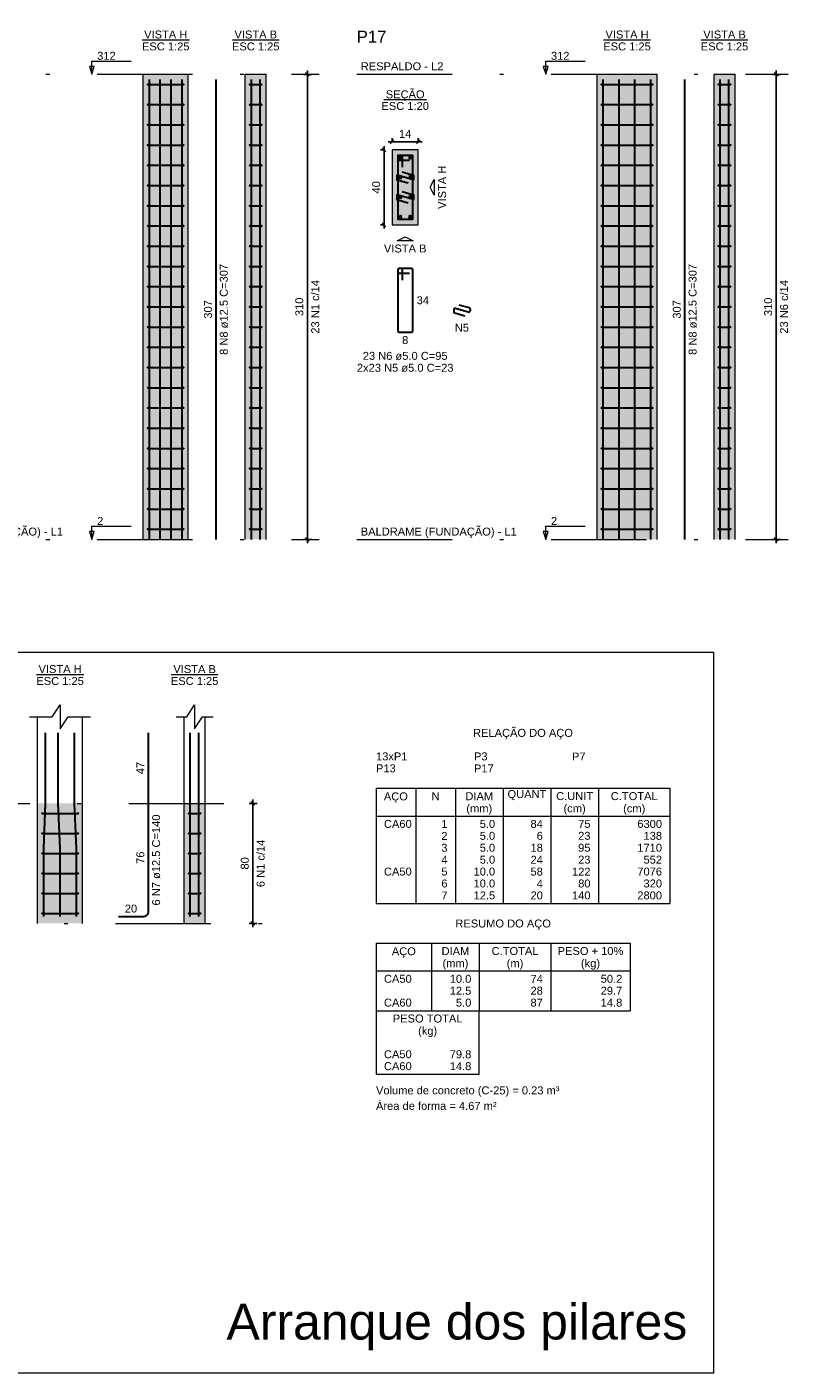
# Model space of a CAD drawing. Header units: millimetres. Extents: x 1852 to 2571, y -668 to -390.
# Tile 36 of 84: x 2190 to 2210, y -426 to -390. Entities that reach past the tile are written whole.
import ezdxf

# ---------------------------------------------------------------- set-up
doc = ezdxf.new("R2010")
doc.units = ezdxf.units.MM
doc.linetypes.add('DASHDOT', pattern=[25.4, 12.7, -6.35, 0, -6.35])
for name, color, linetype, lineweight in [('Descrição da armadura', 7, 'Continuous', 5), ('DT-Barras na forma', 1, 'Continuous', 30), ('DT-Barras no corte', 5, 'Continuous', 5), ('DT-Barras rebatidas', 1, 'Continuous', 30), ('DT-Cotas', 9, 'Continuous', 5), ('DT-Estribos na forma', 1, 'Continuous', 30), ('DT-Forma', 5, 'Continuous', 5), ('DT-Hachura seção pilares', 252, 'Continuous', 5), ('DT-Hachura vista pilares', 252, 'Continuous', 5), ('DT-Pontilhado', 9, 'DASHDOT', 5), ('DT-Relação do aço', 250, 'Continuous', 5), ('DT-Textos', 7, 'Continuous', 5), ('DT-Título', 250, 'Continuous', 20), ('Textos armaduras', 7, 'Continuous', 5)]:
    doc.layers.add(name, color=color, linetype=linetype, lineweight=lineweight)
doc.styles.add('ARIAL', font='arial.ttf')
doc.styles.get("Standard").update_dxf_attribs({"font": 'arial.ttf'})
doc.dimstyles.new('UM_20.000000', dxfattribs={"dimtxt": 0.18, "dimasz": 0.1, "dimexe": 0.1, "dimexo": 0.2, "dimgap": 0, "dimtad": 1, "dimtih": 1, "dimtoh": 1, "dimdec": 1, "dimlfac": 20, "dimzin": 0, "dimdsep": 46, "dimtxsty": 'Standard', "dimcen": 0.09, "dimdle": 0.1, "dimadec": 1, "dimazin": 2, "dimtfac": 1, "dimtdec": 4, "dimtofl": 0, "dimtmove": 0, "dimatfit": 3, "dimfxl": 1, "dimtolj": 1, "dimarcsym": 0})
doc.dimstyles.new('UM_25.000000', dxfattribs={"dimtxt": 0.18, "dimasz": 0.1, "dimexe": 0.1, "dimexo": 0.2, "dimgap": 0, "dimtad": 1, "dimtih": 1, "dimtoh": 1, "dimdec": 1, "dimlfac": 25, "dimzin": 0, "dimdsep": 46, "dimtxsty": 'Standard', "dimcen": 0.09, "dimdle": 0.1, "dimadec": 1, "dimazin": 2, "dimtfac": 1, "dimtdec": 4, "dimtofl": 0, "dimtmove": 0, "dimatfit": 3, "dimfxl": 1, "dimtolj": 1, "dimarcsym": 0})

# ---------------------------------------------------------------- blocks, each defined once
blk = doc.blocks.new('_Oblique')
at = {"color": 0, "linetype": 'ByBlock', "lineweight": -2}
blk.add_line((-0.5, -0.5), (0.5, 0.5), dxfattribs=at)
blk = doc.blocks.new('*D20')
at = {"layer": 'DT-Cotas', "color": 0, "lineweight": -2, "transparency": 16777216}
for p, q in [((2195.946, -410.745), (2195.728, -410.745)), ((2195.828, -414.045), (2195.828, -410.645)), ((2195.946, -413.945), (2195.728, -413.945))]:
    blk.add_line(p, q, dxfattribs=at)
at = {"layer": 'DT-Cotas', "color": 0, "lineweight": -2, "transparency": 16777216, "xscale": 0.1, "yscale": 0.1, "zscale": 0.1}
for p, rotation in [((2195.828, -410.745), 90), ((2195.828, -413.945), 270)]:
    blk.add_blockref('_Oblique', p, dxfattribs=dict(at, rotation=rotation))
blk = doc.blocks.new('*D21')
at = {"layer": 'DT-Cotas', "color": 0, "lineweight": -2, "transparency": 16777216}
for p, q in [((2195.946, -410.745), (2195.728, -410.745)), ((2195.828, -414.045), (2195.828, -410.645)), ((2195.946, -413.945), (2195.728, -413.945))]:
    blk.add_line(p, q, dxfattribs=at)
at = {"layer": 'DT-Cotas', "color": 0, "lineweight": -2, "transparency": 16777216, "xscale": 0.1, "yscale": 0.1, "zscale": 0.1}
for p, rotation in [((2195.828, -410.745), 90), ((2195.828, -413.945), 270)]:
    blk.add_blockref('_Oblique', p, dxfattribs=dict(at, rotation=rotation))
blk = doc.blocks.new('*D1019')
at = {"layer": 'DT-Cotas', "color": 0, "lineweight": -2, "transparency": 16777216}
for p, q in [((2197.283, -403.805), (2197.283, -391.205)), ((2197.401, -391.305), (2197.183, -391.305)), ((2197.401, -403.705), (2197.183, -403.705))]:
    blk.add_line(p, q, dxfattribs=at)
at = {"layer": 'DT-Cotas', "color": 0, "lineweight": -2, "transparency": 16777216, "xscale": 0.1, "yscale": 0.1, "zscale": 0.1}
for p, rotation in [((2197.283, -391.305), 90), ((2197.283, -403.705), 270)]:
    blk.add_blockref('_Oblique', p, dxfattribs=dict(at, rotation=rotation))
blk = doc.blocks.new('*D1020')
at = {"layer": 'DT-Cotas', "color": 0, "lineweight": -2, "transparency": 16777216}
for p, q in [((2199.341, -393.317), (2199.229, -393.317)), ((2199.329, -393.217), (2199.329, -395.417)), ((2199.341, -395.317), (2199.229, -395.317))]:
    blk.add_line(p, q, dxfattribs=at)
at = {"layer": 'DT-Cotas', "color": 0, "lineweight": -2, "transparency": 16777216, "xscale": 0.1, "yscale": 0.1, "zscale": 0.1}
for p, rotation in [((2199.329, -393.317), 90), ((2199.329, -395.317), 270)]:
    blk.add_blockref('_Oblique', p, dxfattribs=dict(at, rotation=rotation))
at = {"layer": 'DT-Cotas', "color": 7, "transparency": 16777216, "insert": (2199.118, -394.317), "char_height": 0.2118, "attachment_point": 5, "rotation": 90, "style": 'ARIAL'}
blk.add_mtext('\\A1;40', dxfattribs=at)
blk = doc.blocks.new('*D1021')
at = {"layer": 'DT-Cotas', "color": 0, "lineweight": -2, "transparency": 16777216}
for p, q in [((2199.541, -393.117), (2199.541, -393.005)), ((2200.241, -393.117), (2200.241, -393.005)), ((2199.441, -393.105), (2200.341, -393.105))]:
    blk.add_line(p, q, dxfattribs=at)
at = {"layer": 'DT-Cotas', "color": 0, "lineweight": -2, "transparency": 16777216, "xscale": 0.1, "yscale": 0.1, "zscale": 0.1, "rotation": 180}
blk.add_blockref('_Oblique', (2199.541, -393.105), dxfattribs=at)
at = {"layer": 'DT-Cotas', "color": 0, "lineweight": -2, "transparency": 16777216, "xscale": 0.1, "yscale": 0.1, "zscale": 0.1}
blk.add_blockref('_Oblique', (2200.241, -393.105), dxfattribs=at)
at = {"layer": 'DT-Cotas', "color": 7, "transparency": 16777216, "insert": (2199.891, -392.893), "char_height": 0.2118, "attachment_point": 5, "rotation": 0.0057, "style": 'ARIAL'}
blk.add_mtext('\\A1;14', dxfattribs=at)
blk = doc.blocks.new('*D1022')
at = {"layer": 'DT-Cotas', "color": 0, "lineweight": -2, "transparency": 16777216}
for p, q in [((2209.781, -403.805), (2209.781, -391.205)), ((2209.898, -391.305), (2209.681, -391.305)), ((2209.898, -403.705), (2209.681, -403.705))]:
    blk.add_line(p, q, dxfattribs=at)
at = {"layer": 'DT-Cotas', "color": 0, "lineweight": -2, "transparency": 16777216, "xscale": 0.1, "yscale": 0.1, "zscale": 0.1}
for p, rotation in [((2209.781, -391.305), 90), ((2209.781, -403.705), 270)]:
    blk.add_blockref('_Oblique', p, dxfattribs=dict(at, rotation=rotation))
blk = doc.blocks.new('*D1023')
at = {"layer": 'DT-Cotas', "color": 0, "lineweight": -2, "transparency": 16777216}
for p, q in [((2209.781, -403.805), (2209.781, -391.205)), ((2209.898, -391.305), (2209.681, -391.305)), ((2209.898, -403.705), (2209.681, -403.705))]:
    blk.add_line(p, q, dxfattribs=at)
at = {"layer": 'DT-Cotas', "color": 0, "lineweight": -2, "transparency": 16777216, "xscale": 0.1, "yscale": 0.1, "zscale": 0.1}
for p, rotation in [((2209.781, -391.305), 90), ((2209.781, -403.705), 270)]:
    blk.add_blockref('_Oblique', p, dxfattribs=dict(at, rotation=rotation))

msp = doc.modelspace()

# ---------------------------------------------------------------- hatches: boundary and pattern name
at = {"layer": 'DT-Hachura seção pilares', "linetype": 'Continuous'}
msp.add_hatch(color=256, dxfattribs=at).paths.add_polyline_path([(2199.5413, -395.3166), (2199.5413, -395.3166), (2200.2413, -395.3166), (2200.2413, -393.3166), (2199.5413, -393.3166), (2199.5413, -395.3166)])
at = {"layer": 'DT-Hachura vista pilares', "linetype": 'Continuous'}
for points in [[(2192.9073, -403.7045), (2192.9073, -391.3045), (2194.1073, -391.3045), (2194.1073, -403.7045), (2192.9073, -403.7045)], [(2195.6271, -403.7045), (2195.6271, -391.3045), (2196.1871, -391.3045), (2196.1871, -403.7045), (2195.6271, -403.7045)], [(2205.0049, -403.7045), (2205.0049, -391.3045), (2206.6049, -391.3045), (2206.6049, -403.7045), (2205.0049, -403.7045)], [(2208.1246, -403.7045), (2208.1246, -391.3045), (2208.6846, -391.3045), (2208.6846, -403.7045), (2208.1246, -403.7045)], [(2190.0914, -413.9446), (2190.0914, -410.7446), (2191.2914, -410.7446), (2191.2914, -413.9446), (2190.0914, -413.9446)], [(2193.9976, -413.9446), (2193.9976, -410.7446), (2194.5576, -410.7446), (2194.5576, -413.9446), (2193.9976, -413.9446)]]:
    msp.add_hatch(color=256, dxfattribs=at).paths.add_polyline_path(points)

# ---------------------------------------------------------------- linework, layer by layer
at = {"layer": 'DT-Barras na forma'}
for points in [[(2193.0723, -403.7045), (2193.0723, -391.4405)], [(2193.3623, -403.7045), (2193.3623, -391.4405)], [(2193.6523, -403.7045), (2193.6523, -391.4405)], [(2193.9423, -403.7045), (2193.9423, -391.4405)], [(2195.7921, -403.7045), (2195.7921, -391.4405)], [(2196.0221, -403.7045), (2196.0221, -391.4405)], [(2205.1699, -403.7045), (2205.1699, -391.4405)], [(2205.5932, -403.7045), (2205.5932, -391.4405)], [(2206.0165, -403.7045), (2206.0165, -391.4405)], [(2206.4399, -403.7045), (2206.4399, -391.4405)], [(2208.2896, -403.7045), (2208.2896, -391.4405)], [(2208.5196, -403.7045), (2208.5196, -391.4405)], [(2199.8163, -393.7791), (2199.8163, -393.4666), (2199.6913, -393.4666), (2199.6913, -395.1666), (2200.0913, -395.1666), (2200.0913, -393.4666), (2199.6913, -393.4666), (2199.6913, -393.5916), (2200.0038, -393.5916)], [(2199.8095, -393.9037), (2200.11, -393.9896), (2200.11, -394.1146), (2199.6725, -393.9896), (2199.6725, -394.1146), (2199.973, -394.2004)], [(2199.8095, -394.4329), (2200.11, -394.5187), (2200.11, -394.6437), (2199.6725, -394.5187), (2199.6725, -394.6437), (2199.973, -394.7296)], [(2190.2564, -413.7646), (2190.2564, -411.9446), (2190.3064, -410.7446), (2190.3064, -408.8612)], [(2190.6914, -413.7646), (2190.6914, -411.9446), (2190.6414, -410.7446), (2190.6414, -408.8612)], [(2191.1264, -413.7646), (2191.1264, -411.9446), (2191.0764, -410.7446), (2191.0764, -408.8612)], [(2194.1626, -413.7646), (2194.1626, -411.9446), (2194.1626, -410.7446), (2194.1626, -408.8612)], [(2194.3926, -413.7646), (2194.3926, -411.9446), (2194.3926, -410.7446), (2194.3926, -408.8612)]]:
    msp.add_lwpolyline(points, dxfattribs=at)
at = {"layer": 'DT-Barras no corte'}
for p, q in [((2199.7006, -393.5698), (2199.7944, -393.476)), ((2199.7006, -393.476), (2199.7944, -393.5698)), ((2199.9881, -393.5698), (2200.0819, -393.476)), ((2199.9881, -393.476), (2200.0819, -393.5698)), ((2199.7006, -394.0989), (2199.7944, -394.0052)), ((2199.7006, -394.0052), (2199.7944, -394.0989)), ((2199.9881, -394.0989), (2200.0819, -394.0052)), ((2199.9881, -394.0052), (2200.0819, -394.0989)), ((2199.7006, -394.6281), (2199.7944, -394.5344)), ((2199.7006, -394.5344), (2199.7944, -394.6281)), ((2199.9881, -394.6281), (2200.0819, -394.5344)), ((2199.9881, -394.5344), (2200.0819, -394.6281)), ((2199.7006, -395.1573), (2199.7944, -395.0635)), ((2199.7006, -395.0635), (2199.7944, -395.1573)), ((2199.9881, -395.1573), (2200.0819, -395.0635)), ((2199.9881, -395.0635), (2200.0819, -395.1573))]:
    msp.add_line(p, q, dxfattribs=at)
for centre in [(2199.7475, -393.5229), (2200.035, -393.5229), (2199.7475, -394.0521), (2200.035, -394.0521), (2199.7475, -394.5812), (2200.035, -394.5812), (2199.7475, -395.1104), (2200.035, -395.1104)]:
    msp.add_circle(centre, 0.0469, dxfattribs=at)
at = {"layer": 'DT-Barras rebatidas'}
for p, q in [((2194.8486, -403.7045), (2194.8486, -391.4405)), ((2207.3462, -403.7045), (2207.3462, -391.4405)), ((2199.6913, -396.519), (2199.6913, -398.144)), ((2199.6913, -396.519), (2199.6913, -396.569)), ((2199.7788, -396.4815), (2199.7288, -396.4815)), ((2200.0538, -396.4815), (2199.7288, -396.4815)), ((2199.7288, -396.6065), (2200.0038, -396.6065)), ((2199.8163, -396.794), (2199.8163, -396.519)), ((2200.0913, -398.144), (2200.0913, -396.519)), ((2201.1838, -397.5833), (2201.1838, -397.6303)), ((2201.211, -397.6664), (2201.4843, -397.7445)), ((2201.5735, -397.645), (2201.2316, -397.5473)), ((2201.3208, -397.4478), (2201.5941, -397.5259)), ((2201.6213, -397.5619), (2201.6213, -397.6089)), ((2199.7288, -398.1815), (2200.0538, -398.1815)), ((2193.0445, -410.7446), (2193.0445, -408.8612)), ((2193.0445, -413.6396), (2193.0445, -410.7446)), ((2192.2445, -413.7646), (2192.9195, -413.7646))]:
    msp.add_line(p, q, dxfattribs=at)
for centre, radius, start, end in [((2199.7288, -396.519), 0.0375, 90, 180), ((2199.7288, -396.519), 0.0375, 90, 180), ((2199.7288, -396.569), 0.0375, 180, 270), ((2199.7788, -396.519), 0.0375, 0, 90), ((2200.0538, -396.519), 0.0375, 0, 90), ((2201.2213, -397.5833), 0.0375, 74.0546, 180), ((2201.2213, -397.6303), 0.0375, 180, 254.0546), ((2201.5838, -397.6089), 0.0375, 254.0546, 0), ((2201.5838, -397.5619), 0.0375, 0, 74.0546), ((2199.7288, -398.144), 0.0375, 180, 270), ((2200.0538, -398.144), 0.0375, 270, 0), ((2192.9195, -413.6396), 0.125, 270, 0)]:
    msp.add_arc(centre, radius, start, end, dxfattribs=at)
at = {"layer": 'DT-Estribos na forma'}
for p, q in [((2193.0373, -391.5741), (2193.9773, -391.5741)), ((2195.7571, -391.5741), (2196.0571, -391.5741)), ((2205.1349, -391.5741), (2206.4749, -391.5741)), ((2208.2546, -391.5741), (2208.5546, -391.5741)), ((2193.0373, -392.1132), (2193.9773, -392.1132)), ((2195.7571, -392.1132), (2196.0571, -392.1132)), ((2205.1349, -392.1132), (2206.4749, -392.1132)), ((2208.2546, -392.1132), (2208.5546, -392.1132)), ((2193.0373, -392.6524), (2193.9773, -392.6524)), ((2195.7571, -392.6524), (2196.0571, -392.6524)), ((2205.1349, -392.6524), (2206.4749, -392.6524)), ((2208.2546, -392.6524), (2208.5546, -392.6524)), ((2193.0373, -393.1915), (2193.9773, -393.1915)), ((2195.7571, -393.1915), (2196.0571, -393.1915)), ((2205.1349, -393.1915), (2206.4749, -393.1915)), ((2208.2546, -393.1915), (2208.5546, -393.1915)), ((2193.0373, -393.7306), (2193.9773, -393.7306)), ((2195.7571, -393.7306), (2196.0571, -393.7306)), ((2205.1349, -393.7306), (2206.4749, -393.7306)), ((2208.2546, -393.7306), (2208.5546, -393.7306)), ((2193.0373, -394.2698), (2193.9773, -394.2698)), ((2195.7571, -394.2698), (2196.0571, -394.2698)), ((2205.1349, -394.2698), (2206.4749, -394.2698)), ((2208.2546, -394.2698), (2208.5546, -394.2698)), ((2193.0373, -394.8089), (2193.9773, -394.8089)), ((2195.7571, -394.8089), (2196.0571, -394.8089)), ((2205.1349, -394.8089), (2206.4749, -394.8089)), ((2208.2546, -394.8089), (2208.5546, -394.8089)), ((2193.0373, -395.348), (2193.9773, -395.348)), ((2195.7571, -395.348), (2196.0571, -395.348)), ((2205.1349, -395.348), (2206.4749, -395.348)), ((2208.2546, -395.348), (2208.5546, -395.348)), ((2193.0373, -395.8872), (2193.9773, -395.8872)), ((2195.7571, -395.8872), (2196.0571, -395.8872)), ((2205.1349, -395.8872), (2206.4749, -395.8872)), ((2208.2546, -395.8872), (2208.5546, -395.8872)), ((2193.0373, -396.4263), (2193.9773, -396.4263)), ((2195.7571, -396.4263), (2196.0571, -396.4263)), ((2205.1349, -396.4263), (2206.4749, -396.4263)), ((2208.2546, -396.4263), (2208.5546, -396.4263)), ((2193.0373, -396.9654), (2193.9773, -396.9654)), ((2195.7571, -396.9654), (2196.0571, -396.9654)), ((2205.1349, -396.9654), (2206.4749, -396.9654)), ((2208.2546, -396.9654), (2208.5546, -396.9654)), ((2193.0373, -397.5045), (2193.9773, -397.5045)), ((2195.7571, -397.5045), (2196.0571, -397.5045)), ((2205.1349, -397.5045), (2206.4749, -397.5045)), ((2208.2546, -397.5045), (2208.5546, -397.5045)), ((2193.0373, -398.0437), (2193.9773, -398.0437)), ((2195.7571, -398.0437), (2196.0571, -398.0437)), ((2205.1349, -398.0437), (2206.4749, -398.0437)), ((2208.2546, -398.0437), (2208.5546, -398.0437)), ((2193.0373, -398.5828), (2193.9773, -398.5828)), ((2195.7571, -398.5828), (2196.0571, -398.5828)), ((2205.1349, -398.5828), (2206.4749, -398.5828)), ((2208.2546, -398.5828), (2208.5546, -398.5828)), ((2193.0373, -399.1219), (2193.9773, -399.1219)), ((2195.7571, -399.1219), (2196.0571, -399.1219)), ((2205.1349, -399.1219), (2206.4749, -399.1219)), ((2208.2546, -399.1219), (2208.5546, -399.1219)), ((2193.0373, -399.6611), (2193.9773, -399.6611)), ((2195.7571, -399.6611), (2196.0571, -399.6611)), ((2205.1349, -399.6611), (2206.4749, -399.6611)), ((2208.2546, -399.6611), (2208.5546, -399.6611)), ((2193.0373, -400.2002), (2193.9773, -400.2002)), ((2195.7571, -400.2002), (2196.0571, -400.2002)), ((2205.1349, -400.2002), (2206.4749, -400.2002)), ((2208.2546, -400.2002), (2208.5546, -400.2002)), ((2193.0373, -400.7393), (2193.9773, -400.7393)), ((2195.7571, -400.7393), (2196.0571, -400.7393)), ((2205.1349, -400.7393), (2206.4749, -400.7393)), ((2208.2546, -400.7393), (2208.5546, -400.7393)), ((2193.0373, -401.2785), (2193.9773, -401.2785)), ((2195.7571, -401.2785), (2196.0571, -401.2785)), ((2205.1349, -401.2785), (2206.4749, -401.2785)), ((2208.2546, -401.2785), (2208.5546, -401.2785)), ((2193.0373, -401.8176), (2193.9773, -401.8176)), ((2195.7571, -401.8176), (2196.0571, -401.8176)), ((2205.1349, -401.8176), (2206.4749, -401.8176)), ((2208.2546, -401.8176), (2208.5546, -401.8176)), ((2193.0373, -402.3567), (2193.9773, -402.3567)), ((2195.7571, -402.3567), (2196.0571, -402.3567)), ((2205.1349, -402.3567), (2206.4749, -402.3567)), ((2208.2546, -402.3567), (2208.5546, -402.3567)), ((2193.0373, -402.8958), (2193.9773, -402.8958)), ((2195.7571, -402.8958), (2196.0571, -402.8958)), ((2205.1349, -402.8958), (2206.4749, -402.8958)), ((2208.2546, -402.8958), (2208.5546, -402.8958)), ((2193.0373, -403.435), (2193.9773, -403.435)), ((2195.7571, -403.435), (2196.0571, -403.435)), ((2205.1349, -403.435), (2206.4749, -403.435)), ((2208.2546, -403.435), (2208.5546, -403.435)), ((2190.2214, -411.0113), (2191.1614, -411.0113)), ((2194.1276, -411.0113), (2194.4276, -411.0113)), ((2190.2214, -411.5446), (2191.1614, -411.5446)), ((2194.1276, -411.5446), (2194.4276, -411.5446)), ((2190.2214, -412.0779), (2191.1614, -412.0779)), ((2194.1276, -412.0779), (2194.4276, -412.0779)), ((2190.2214, -412.6113), (2191.1614, -412.6113)), ((2194.1276, -412.6113), (2194.4276, -412.6113)), ((2190.2214, -413.1446), (2191.1614, -413.1446)), ((2194.1276, -413.1446), (2194.4276, -413.1446)), ((2190.2214, -413.6779), (2191.1614, -413.6779)), ((2194.1276, -413.6779), (2194.4276, -413.6779))]:
    msp.add_line(p, q, dxfattribs=at)
for centre in [(2193.0373, -391.5741), (2193.9773, -391.5741), (2195.7571, -391.5741), (2196.0571, -391.5741), (2205.1349, -391.5741), (2206.4749, -391.5741), (2208.2546, -391.5741), (2208.5546, -391.5741), (2193.0373, -392.1132), (2193.9773, -392.1132), (2195.7571, -392.1132), (2196.0571, -392.1132), (2205.1349, -392.1132), (2206.4749, -392.1132), (2208.2546, -392.1132), (2208.5546, -392.1132), (2193.0373, -392.6524), (2193.9773, -392.6524), (2195.7571, -392.6524), (2196.0571, -392.6524), (2205.1349, -392.6524), (2206.4749, -392.6524), (2208.2546, -392.6524), (2208.5546, -392.6524), (2193.0373, -393.1915), (2193.9773, -393.1915), (2195.7571, -393.1915), (2196.0571, -393.1915), (2205.1349, -393.1915), (2206.4749, -393.1915), (2208.2546, -393.1915), (2208.5546, -393.1915), (2193.0373, -393.7306), (2193.9773, -393.7306), (2195.7571, -393.7306), (2196.0571, -393.7306), (2205.1349, -393.7306), (2206.4749, -393.7306), (2208.2546, -393.7306), (2208.5546, -393.7306), (2193.0373, -394.2698), (2193.9773, -394.2698), (2195.7571, -394.2698), (2196.0571, -394.2698), (2205.1349, -394.2698), (2206.4749, -394.2698), (2208.2546, -394.2698), (2208.5546, -394.2698), (2193.0373, -394.8089), (2193.9773, -394.8089), (2195.7571, -394.8089), (2196.0571, -394.8089), (2205.1349, -394.8089), (2206.4749, -394.8089), (2208.2546, -394.8089), (2208.5546, -394.8089), (2193.0373, -395.348), (2193.9773, -395.348), (2195.7571, -395.348), (2196.0571, -395.348), (2205.1349, -395.348), (2206.4749, -395.348), (2208.2546, -395.348), (2208.5546, -395.348), (2193.0373, -395.8872), (2193.9773, -395.8872), (2195.7571, -395.8872), (2196.0571, -395.8872), (2205.1349, -395.8872), (2206.4749, -395.8872), (2208.2546, -395.8872), (2208.5546, -395.8872), (2193.0373, -396.4263), (2193.9773, -396.4263), (2195.7571, -396.4263), (2196.0571, -396.4263), (2205.1349, -396.4263), (2206.4749, -396.4263), (2208.2546, -396.4263), (2208.5546, -396.4263), (2193.0373, -396.9654), (2193.9773, -396.9654), (2195.7571, -396.9654), (2196.0571, -396.9654), (2205.1349, -396.9654), (2206.4749, -396.9654), (2208.2546, -396.9654), (2208.5546, -396.9654), (2193.0373, -397.5045), (2193.9773, -397.5045), (2195.7571, -397.5045), (2196.0571, -397.5045), (2205.1349, -397.5045), (2206.4749, -397.5045), (2208.2546, -397.5045), (2208.5546, -397.5045), (2193.0373, -398.0437), (2193.9773, -398.0437), (2195.7571, -398.0437), (2196.0571, -398.0437), (2205.1349, -398.0437), (2206.4749, -398.0437), (2208.2546, -398.0437), (2208.5546, -398.0437), (2193.0373, -398.5828), (2193.9773, -398.5828), (2195.7571, -398.5828), (2196.0571, -398.5828), (2205.1349, -398.5828), (2206.4749, -398.5828), (2208.2546, -398.5828), (2208.5546, -398.5828), (2193.0373, -399.1219), (2193.9773, -399.1219), (2195.7571, -399.1219), (2196.0571, -399.1219), (2205.1349, -399.1219), (2206.4749, -399.1219), (2208.2546, -399.1219), (2208.5546, -399.1219), (2193.0373, -399.6611), (2193.9773, -399.6611), (2195.7571, -399.6611), (2196.0571, -399.6611), (2205.1349, -399.6611), (2206.4749, -399.6611), (2208.2546, -399.6611), (2208.5546, -399.6611), (2193.0373, -400.2002), (2193.9773, -400.2002), (2195.7571, -400.2002), (2196.0571, -400.2002), (2205.1349, -400.2002), (2206.4749, -400.2002), (2208.2546, -400.2002), (2208.5546, -400.2002), (2193.0373, -400.7393), (2193.9773, -400.7393), (2195.7571, -400.7393), (2196.0571, -400.7393), (2205.1349, -400.7393), (2206.4749, -400.7393), (2208.2546, -400.7393), (2208.5546, -400.7393), (2193.0373, -401.2785), (2193.9773, -401.2785), (2195.7571, -401.2785), (2196.0571, -401.2785), (2205.1349, -401.2785), (2206.4749, -401.2785), (2208.2546, -401.2785), (2208.5546, -401.2785), (2193.0373, -401.8176), (2193.9773, -401.8176), (2195.7571, -401.8176), (2196.0571, -401.8176), (2205.1349, -401.8176), (2206.4749, -401.8176), (2208.2546, -401.8176), (2208.5546, -401.8176), (2193.0373, -402.3567), (2193.9773, -402.3567), (2195.7571, -402.3567), (2196.0571, -402.3567), (2205.1349, -402.3567), (2206.4749, -402.3567), (2208.2546, -402.3567), (2208.5546, -402.3567), (2193.0373, -402.8958), (2193.9773, -402.8958), (2195.7571, -402.8958), (2196.0571, -402.8958), (2205.1349, -402.8958), (2206.4749, -402.8958), (2208.2546, -402.8958), (2208.5546, -402.8958), (2193.0373, -403.435), (2193.9773, -403.435), (2195.7571, -403.435), (2196.0571, -403.435), (2205.1349, -403.435), (2206.4749, -403.435), (2208.2546, -403.435), (2208.5546, -403.435), (2190.2214, -411.0113), (2191.1614, -411.0113), (2194.1276, -411.0113), (2194.4276, -411.0113), (2190.2214, -411.5446), (2191.1614, -411.5446), (2194.1276, -411.5446), (2194.4276, -411.5446), (2190.2214, -412.0779), (2191.1614, -412.0779), (2194.1276, -412.0779), (2194.4276, -412.0779), (2190.2214, -412.6113), (2191.1614, -412.6113), (2194.1276, -412.6113), (2194.4276, -412.6113), (2190.2214, -413.1446), (2191.1614, -413.1446), (2194.1276, -413.1446), (2194.4276, -413.1446), (2190.2214, -413.6779), (2191.1614, -413.6779), (2194.1276, -413.6779), (2194.4276, -413.6779)]:
    msp.add_circle(centre, 0.01, dxfattribs=at)
at = {"layer": 'DT-Forma'}
for p, q in [((2192.9073, -391.3045), (2194.1073, -391.3045)), ((2192.9073, -403.7045), (2192.9073, -391.3045)), ((2194.1073, -403.7045), (2194.1073, -391.3045)), ((2195.6271, -391.3045), (2196.1871, -391.3045)), ((2195.6271, -403.7045), (2195.6271, -391.3045)), ((2196.1871, -403.7045), (2196.1871, -391.3045)), ((2205.0049, -391.3045), (2206.6049, -391.3045)), ((2205.0049, -403.7045), (2205.0049, -391.3045)), ((2206.6049, -403.7045), (2206.6049, -391.3045)), ((2208.1246, -391.3045), (2208.6846, -391.3045)), ((2208.1246, -403.7045), (2208.1246, -391.3045)), ((2208.6846, -403.7045), (2208.6846, -391.3045)), ((2190.0914, -410.7446), (2190.0914, -408.4376)), ((2191.2914, -410.7446), (2191.2914, -408.4376)), ((2193.9976, -410.7446), (2193.9976, -408.4376)), ((2194.5576, -410.7446), (2194.5576, -408.4376)), ((2190.0914, -413.9446), (2190.0914, -410.7446)), ((2191.2914, -413.9446), (2191.2914, -410.7446)), ((2193.9976, -413.9446), (2193.9976, -410.7446)), ((2194.5576, -413.9446), (2194.5576, -410.7446))]:
    msp.add_line(p, q, dxfattribs=at)
msp.add_lwpolyline([(2199.5413, -395.3166), (2200.2413, -395.3166), (2200.2413, -393.3166), (2199.5413, -393.3166), (2199.5413, -395.3166)], close=True, dxfattribs=at)
for points in [[(2189.8796, -408.4376), (2190.4796, -408.4376), (2190.6914, -408.1199), (2190.6914, -408.7553), (2190.9032, -408.4376), (2191.5032, -408.4376)], [(2193.7858, -408.4376), (2194.0658, -408.4376), (2194.2776, -408.1199), (2194.2776, -408.7553), (2194.4894, -408.4376), (2194.7694, -408.4376)]]:
    msp.add_lwpolyline(points, dxfattribs=at)
at = {"layer": 'DT-Pontilhado', "ltscale": 0.2}
for p, q in [((2186.5034, -391.3045), (2197.6009, -391.3045)), ((2198.6009, -391.3045), (2210.0985, -391.3045)), ((2186.5034, -403.7045), (2197.6009, -403.7045)), ((2198.6009, -403.7045), (2210.0985, -403.7045)), ((2182.1604, -410.7446), (2196.1461, -410.7446)), ((2186.9888, -413.9446), (2196.1461, -413.9446))]:
    msp.add_line(p, q, dxfattribs=at)
at = {"layer": 'DT-Relação do aço', "linetype": 'Continuous'}
for p, q in [((2199.1131, -410.342), (2206.9497, -410.342)), ((2199.1131, -410.342), (2199.1131, -413.4131)), ((2200.1721, -410.342), (2200.1721, -413.4131)), ((2201.2311, -410.342), (2201.2311, -413.4131)), ((2202.5019, -410.342), (2202.5019, -413.4131)), ((2203.7727, -410.342), (2203.7727, -413.4131)), ((2205.0435, -410.342), (2205.0435, -413.4131)), ((2206.9497, -410.342), (2206.9497, -413.4131)), ((2199.1131, -411.0833), (2206.9497, -411.0833)), ((2199.1131, -413.4131), (2206.9497, -413.4131)), ((2199.1131, -414.4721), (2199.1131, -416.2724)), ((2199.1131, -414.4721), (2205.8907, -414.4721)), ((2200.5957, -414.4721), (2200.5957, -416.2724)), ((2201.8665, -414.4721), (2201.8665, -416.2724)), ((2203.7727, -414.4721), (2203.7727, -416.2724)), ((2205.8907, -414.4721), (2205.8907, -416.2724)), ((2199.1131, -415.2134), (2205.8907, -415.2134)), ((2199.1131, -416.2724), (2205.8907, -416.2724)), ((2199.1131, -416.2724), (2199.1131, -417.9668)), ((2201.8665, -417.9668), (2201.8665, -416.2724)), ((2199.1131, -417.9668), (2201.8665, -417.9668))]:
    msp.add_line(p, q, dxfattribs=at)
at = {"layer": 'DT-Textos'}
for p, q in [((2192.8775, -390.3832), (2194.1372, -390.3832)), ((2195.2854, -390.3832), (2196.5288, -390.3832)), ((2205.175, -390.3832), (2206.4347, -390.3832)), ((2207.7829, -390.3832), (2209.0263, -390.3832)), ((2199.319, -391.9717), (2200.4635, -391.9717)), ((2190.0616, -407.3044), (2191.3213, -407.3044)), ((2193.656, -407.3044), (2194.8993, -407.3044))]:
    msp.add_line(p, q, dxfattribs=at)
for points in [[(2191.5396, -391.3045), (2191.6032, -391.0927), (2191.4761, -391.0927), (2191.5396, -391.3045), (2191.5396, -390.9545), (2192.5896, -390.9545)], [(2203.6372, -391.3045), (2203.7007, -391.0927), (2203.5736, -391.0927), (2203.6372, -391.3045), (2203.6372, -390.9545), (2204.6872, -390.9545)], [(2191.5396, -403.7045), (2191.6032, -403.4927), (2191.4761, -403.4927), (2191.5396, -403.7045), (2191.5396, -403.3545), (2192.5896, -403.3545)], [(2203.6372, -403.7045), (2203.7007, -403.4927), (2203.5736, -403.4927), (2203.6372, -403.7045), (2203.6372, -403.3545), (2204.6872, -403.3545)]]:
    msp.add_lwpolyline(points, dxfattribs=at)
for points in [[(2200.6649, -394.3166), (2200.6649, -394.5284), (2200.559, -394.3166), (2200.6649, -394.1048), (2200.6649, -394.3166)], [(2199.8913, -395.7402), (2199.6795, -395.7402), (2199.8913, -395.6343), (2200.1031, -395.7402), (2199.8913, -395.7402)]]:
    msp.add_lwpolyline(points, close=True, dxfattribs=at)
at = {"layer": 'DT-Título', "color": 18, "true_color": 0x000000}
msp.add_lwpolyline([(2149.8108, -406.7131), (2208.1138, -406.7131), (2208.1138, -425.9356), (2149.8108, -425.9356)], close=True, dxfattribs=at)

# ---------------------------------------------------------------- texts
at = {"layer": 'Descrição da armadura', "linetype": 'Continuous', "char_height": 0.2118, "width": 4.8647, "attachment_point": 8, "rotation": 90, "line_spacing_factor": 0.798, "style": 'ARIAL'}
for s, insert in [('8 N8 ø12.5 C=307', (2195.1663, -397.5725)), ('8 N8 ø12.5 C=307', (2207.6639, -397.5725)), ('6 N7 ø12.5 C=140', (2193.3622, -412.2546))]:
    msp.add_mtext(s, dxfattribs=dict(at, insert=insert))
at = {"layer": 'Descrição da armadura', "color": 7, "linetype": 'Continuous', "char_height": 0.2118, "attachment_point": 8, "rotation": 90, "line_spacing_factor": 0.798, "style": 'ARIAL'}
for s, insert, width in [('23 N1 c/14', (2197.6009, -397.5045), 2.869342), ('23 N6 c/14', (2210.0985, -397.5045), 2.869342), ('6 N1 c/14', (2196.1461, -412.3446), 2.539389)]:
    msp.add_mtext(s, dxfattribs=dict(at, insert=insert, width=width))
at = {"layer": 'Descrição da armadura', "linetype": 'Continuous', "char_height": 0.2118, "attachment_point": 8, "line_spacing_factor": 0.798, "style": 'ARIAL'}
for s, insert, width in [('N5', (2201.4025, -398.1681), 0.758398), ('23 N6 ø5.0 C=95', (2199.8913, -398.9228), 4.534748)]:
    msp.add_mtext(s, dxfattribs=dict(at, insert=insert, width=width))
at = {"layer": 'Descrição da armadura', "linetype": 'Continuous', "insert": (2199.8913, -399.2405), "char_height": 0.2118, "attachment_point": 8, "line_spacing_factor": 0.798, "style": 'ARIAL'}
msp.add_mtext('2x23 N5 ø5.0 C=23', dxfattribs=at)
at = {"layer": 'DT-Cotas', "color": 7, "linetype": 'Continuous', "char_height": 0.2118, "attachment_point": 8, "rotation": 90, "line_spacing_factor": 0.798, "style": 'ARIAL'}
for s, insert, width in [('310', (2197.1773, -397.5045), 0.989858), ('310', (2209.6749, -397.5045), 0.989858), ('80', (2195.7225, -412.3446), 0.659905)]:
    msp.add_mtext(s, dxfattribs=dict(at, insert=insert, width=width))
at = {"layer": 'DT-Relação do aço', "linetype": 'Continuous', "char_height": 0.2118, "line_spacing_factor": 0.798, "style": 'ARIAL'}
for s, insert, width, attachment_point in [('RELAÇÃO DO AÇO', (2203.0317, -409.0355), 5.340655, 8), ('13xP1', (2199.1131, -409.6007), 1.682208, 7), ('P3', (2201.7253, -409.6007), 0.725664, 7), ('P7', (2204.3375, -409.6007), 0.725664, 7), ('P13', (2199.1131, -409.9184), 1.055616, 7), ('P17', (2201.7253, -409.9184), 1.055616, 7), ('AÇO', (2199.6427, -410.7295), 1.285627, 8), ('N', (2200.7016, -410.6597), 0.428446, 8), ('DIAM', (2201.8665, -410.6597), 1.483193, 8), ('QUANT', (2203.1373, -410.6597), 2.076471, 8), ('C.UNIT', (2204.4081, -410.6597), 1.977398, 8), ('C.TOTAL', (2205.9966, -410.6597), 2.505206, 8), ('(mm)', (2201.8667, -411.0475), 1.383541, 8), ('(cm)', (2204.4077, -411.0475), 1.185975, 8), ('(cm)', (2205.9967, -411.0475), 1.185975, 8), ('CA60', (2199.3249, -411.401), 1.484062, 7), ('1', (2201.0193, -411.401), 0.329953, 9), ('5.0', (2202.2901, -411.401), 0.824737, 9), ('84', (2203.5609, -411.401), 0.659905, 9), ('75', (2204.8317, -411.401), 0.659905, 9), ('6300', (2206.7379, -411.401), 1.31981, 9), ('2', (2201.0193, -411.7187), 0.329953, 9), ('5.0', (2202.2901, -411.7187), 0.824737, 9), ('6', (2203.5609, -411.7187), 0.329953, 9), ('23', (2204.8317, -411.7187), 0.659905, 9), ('138', (2206.7379, -411.7187), 0.989858, 9), ('4', (2201.0193, -412.3541), 0.329953, 9), ('3', (2201.0193, -412.0364), 0.329953, 9), ('5.0', (2202.2901, -412.0364), 0.824737, 9), ('5.0', (2202.2901, -412.3541), 0.824737, 9), ('24', (2203.5609, -412.3541), 0.659905, 9), ('18', (2203.5609, -412.0364), 0.659905, 9), ('23', (2204.8317, -412.3541), 0.659905, 9), ('95', (2204.8317, -412.0364), 0.659905, 9), ('1710', (2206.7379, -412.0364), 1.31981, 9), ('552', (2206.7379, -412.3541), 0.989858, 9), ('CA50', (2199.3249, -412.6718), 1.484062, 7), ('5', (2201.0193, -412.6718), 0.329953, 9), ('10.0', (2202.2901, -412.6718), 1.154689, 9), ('58', (2203.5609, -412.6718), 0.659905, 9), ('122', (2204.8317, -412.6718), 0.989858, 9), ('7076', (2206.7379, -412.6718), 1.31981, 9), ('6', (2201.0193, -412.9895), 0.329953, 9), ('10.0', (2202.2901, -412.9895), 1.154689, 9), ('4', (2203.5609, -412.9895), 0.329953, 9), ('80', (2204.8317, -412.9895), 0.659905, 9), ('320', (2206.7379, -412.9895), 0.989858, 9), ('7', (2201.0193, -413.3072), 0.329953, 9), ('12.5', (2202.2901, -413.3072), 1.154689, 9), ('20', (2203.5609, -413.3072), 0.659905, 9), ('140', (2204.8317, -413.3072), 0.989858, 9), ('2800', (2206.7379, -413.3072), 1.31981, 9), ('RESUMO DO AÇO', (2202.5017, -414.1185), 5.109195, 8), ('AÇO', (2199.8547, -414.8595), 1.285627, 8), ('DIAM', (2201.2311, -414.7898), 1.483193, 8), ('C.TOTAL', (2202.8196, -414.7898), 2.505206, 8), ('PESO + 10%', (2204.8317, -414.7898), 3.512155, 8), ('(mm)', (2201.2307, -415.1775), 1.383541, 8), ('(m)', (2202.8197, -415.1775), 0.889337, 8), ('(kg)', (2204.8317, -415.1775), 1.021723, 8), ('CA50', (2199.3249, -415.5311), 1.484062, 7), ('10.0', (2201.6547, -415.5311), 1.154689, 9), ('74', (2203.5609, -415.5311), 0.659905, 9), ('50.2', (2205.6789, -415.5311), 1.154689, 9), ('12.5', (2201.6547, -415.8488), 1.154689, 9), ('28', (2203.5609, -415.8488), 0.659905, 9), ('29.7', (2205.6789, -415.8488), 1.154689, 9), ('CA60', (2199.3249, -416.1665), 1.484062, 7), ('5.0', (2201.6547, -416.1665), 0.824737, 9), ('87', (2203.5609, -416.1665), 0.659905, 9), ('14.8', (2205.6789, -416.1665), 1.154689, 9), ('PESO TOTAL', (2200.4898, -416.5901), 3.725364, 8), ('(kg)', (2200.4897, -416.9775), 1.021723, 8), ('CA50', (2199.3249, -417.5432), 1.484062, 7), ('79.8', (2201.6547, -417.5432), 1.154689, 9), ('CA60', (2199.3249, -417.8609), 1.484062, 7), ('14.8', (2201.6547, -417.8609), 1.154689, 9), ('Volume de concreto (C-25) = 0.23 m³', (2199.1127, -418.5665), 9.809933, 7), ('Área de forma = 4.67 m²', (2199.1131, -418.9199), 6.446676, 7)]:
    msp.add_mtext(s, dxfattribs=dict(at, insert=insert, width=width, attachment_point=attachment_point))
at = {"layer": 'DT-Textos', "linetype": 'Continuous', "char_height": 0.2118, "line_spacing_factor": 0.798, "style": 'ARIAL'}
for s, insert, attachment_point in [('VISTA H', (2193.5073, -390.3514), 8), ('VISTA B', (2195.9071, -390.3514), 8), ('VISTA H', (2205.8049, -390.3514), 8), ('VISTA B', (2208.4046, -390.3514), 8), ('ESC 1:25', (2193.5073, -390.6691), 8), ('ESC 1:25', (2195.9071, -390.6691), 8), ('ESC 1:25', (2205.8049, -390.6691), 8), ('ESC 1:25', (2208.4046, -390.6691), 8), ('RESPALDO - L2', (2198.7068, -391.1986), 7), ('SEÇÃO', (2199.8908, -392.0096), 8), ('ESC 1:20', (2199.8913, -392.2576), 8), ('VISTA B', (2199.8913, -396.0579), 8), ('BALDRAME (FUNDAÇÃO) - L1', (2186.6088, -403.6686), 7), ('BALDRAME (FUNDAÇÃO) - L1', (2198.7068, -403.6686), 7), ('VISTA H', (2190.6914, -407.2727), 8), ('VISTA B', (2194.2776, -407.2727), 8), ('ESC 1:25', (2190.6914, -407.5904), 8), ('ESC 1:25', (2194.2776, -407.5904), 8)]:
    msp.add_mtext(s, dxfattribs=dict(at, insert=insert, attachment_point=attachment_point))
at = {"layer": 'DT-Textos', "char_height": 0.2118, "attachment_point": 7, "line_spacing_factor": 0.798, "style": 'ARIAL'}
for s, insert in [('312', (2191.6796, -390.9195)), ('312', (2203.7772, -390.9195)), ('2', (2191.6796, -403.3195)), ('2', (2203.7772, -403.3195))]:
    msp.add_mtext(s, dxfattribs=dict(at, insert=insert))
at = {"layer": 'DT-Textos', "linetype": 'Continuous', "insert": (2200.9826, -394.3166), "char_height": 0.2118, "attachment_point": 8, "rotation": 90, "line_spacing_factor": 0.798, "style": 'ARIAL'}
msp.add_mtext('VISTA H', dxfattribs=at)
at = {"layer": 'DT-Título', "linetype": 'Continuous', "attachment_point": 7, "line_spacing_factor": 0.798, "style": 'ARIAL'}
for s, insert, char_height in [('P17', (2198.6009, -390.4573), 0.3177), ('Arranque dos pilares', (2195.1266, -425.3284), 0.9531)]:
    msp.add_mtext(s, dxfattribs=dict(at, insert=insert, char_height=char_height))
at = {"layer": 'Textos armaduras', "linetype": 'Continuous', "char_height": 0.2118, "attachment_point": 7, "rotation": 90, "line_spacing_factor": 0.798, "style": 'ARIAL'}
for s, insert, width in [('307', (2194.7427, -397.82), 0.989858), ('307', (2207.2403, -397.82), 0.989858), ('47', (2192.9386, -409.9678), 0.659905), ('76', (2192.9386, -412.3571), 0.659905)]:
    msp.add_mtext(s, dxfattribs=dict(at, insert=insert, width=width))
at = {"layer": 'Textos armaduras', "linetype": 'Continuous', "char_height": 0.2118, "attachment_point": 7, "line_spacing_factor": 0.798, "style": 'ARIAL'}
for s, insert, width in [('34', (2200.1972, -397.4374), 0.659905), ('8', (2199.8088, -398.4992), 0.329953), ('20', (2192.4171, -413.6587), 0.659905)]:
    msp.add_mtext(s, dxfattribs=dict(at, insert=insert, width=width))

# ---------------------------------------------------------------- dimensions: what is measured, and where the dimension line sits
at = {"layer": 'DT-Cotas'}
for base, p1, p2, override, picture, middle in [((2197.2832, -391.3045), (2197.6009, -403.7045), (2197.6009, -391.3045), {"dimtxt": 0.2118, "dimasz": 0.1, "dimexe": 0.1, "dimexo": 0.2, "dimtad": 1, "dimtih": 0, "dimtoh": 0, "dimdec": 1, "dimlfac": 25, "dimzin": 8, "dimtxsty": 'ARIAL', "dimblk": 'Oblique', "dimblk1": 'Oblique', "dimblk2": 'Oblique', "dimsah": 1, "dimdle": 0.1, "dimse1": 0, "dimse2": 0, "dimclrt": 7, "dimadec": 1, "dimazin": 3, "dimtmove": 2, "dimldrblk": 'Oblique'}, '*D1019', (2197.0714, -397.5045)), ((2209.7808, -391.3045), (2210.0985, -403.7045), (2210.0985, -391.3045), {"dimtxt": 0.2118, "dimasz": 0.1, "dimexe": 0.1, "dimexo": 0.2, "dimtad": 1, "dimtih": 0, "dimtoh": 0, "dimdec": 1, "dimlfac": 25, "dimzin": 8, "dimtxsty": 'ARIAL', "dimblk": 'Oblique', "dimblk1": 'Oblique', "dimblk2": 'Oblique', "dimsah": 1, "dimdle": 0.1, "dimse1": 0, "dimse2": 0, "dimclrt": 7, "dimadec": 1, "dimazin": 3, "dimtmove": 2, "dimldrblk": 'Oblique'}, '*D1022', (2209.569, -397.5045)), ((2209.7808, -391.3045), (2210.0985, -403.7045), (2210.0985, -391.3045), {"dimtxt": 0.2118, "dimasz": 0.1, "dimexe": 0.1, "dimexo": 0.2, "dimtad": 1, "dimtih": 0, "dimtoh": 0, "dimdec": 1, "dimlfac": 25, "dimzin": 8, "dimtxsty": 'ARIAL', "dimblk": 'Oblique', "dimblk1": 'Oblique', "dimblk2": 'Oblique', "dimsah": 1, "dimdle": 0.1, "dimse1": 0, "dimse2": 0, "dimclrt": 256, "dimadec": 1, "dimazin": 3, "dimtmove": 2, "dimldrblk": 'Oblique'}, '*D1023', (2209.569, -397.5045)), ((2195.8284, -410.7446), (2196.1461, -413.9446), (2196.1461, -410.7446), {"dimtxt": 0.2118, "dimasz": 0.1, "dimexe": 0.1, "dimexo": 0.2, "dimtad": 1, "dimtih": 0, "dimtoh": 0, "dimdec": 1, "dimlfac": 25, "dimzin": 8, "dimtxsty": 'ARIAL', "dimblk": 'Oblique', "dimblk1": 'Oblique', "dimblk2": 'Oblique', "dimsah": 1, "dimdle": 0.1, "dimse1": 0, "dimse2": 0, "dimclrt": 7, "dimadec": 1, "dimazin": 3, "dimtmove": 2, "dimldrblk": 'Oblique'}, '*D20', (2195.6166, -412.3446)), ((2195.8284, -410.7446), (2196.1461, -413.9446), (2196.1461, -410.7446), {"dimtxt": 0.2118, "dimasz": 0.1, "dimexe": 0.1, "dimexo": 0.2, "dimtad": 1, "dimtih": 0, "dimtoh": 0, "dimdec": 1, "dimlfac": 25, "dimzin": 8, "dimtxsty": 'ARIAL', "dimblk": 'Oblique', "dimblk1": 'Oblique', "dimblk2": 'Oblique', "dimsah": 1, "dimdle": 0.1, "dimse1": 0, "dimse2": 0, "dimclrt": 256, "dimadec": 1, "dimazin": 3, "dimtmove": 2, "dimldrblk": 'Oblique'}, '*D21', (2195.6166, -412.3446))]:
    dim = msp.add_linear_dim(base=base, p1=p1, p2=p2, angle=90, text=' ', dimstyle='UM_25.000000', override=override, dxfattribs=at)
    dim.commit()
    dim.dimension.update_dxf_attribs({"geometry": picture, "text_midpoint": middle, "dimtype": 160, "text_rotation": 90})
dim = msp.add_linear_dim(base=(2200.2413, -393.1048), p1=(2199.5413, -393.3166), p2=(2200.2413, -393.3166), dimstyle='UM_20.000000', override={"dimtxt": 0.2118, "dimasz": 0.1, "dimexe": 0.1, "dimexo": 0.2, "dimtad": 1, "dimtih": 0, "dimtoh": 0, "dimdec": 1, "dimlfac": 20, "dimzin": 8, "dimtxsty": 'ARIAL', "dimblk": 'Oblique', "dimblk1": 'Oblique', "dimblk2": 'Oblique', "dimsah": 1, "dimdle": 0.1, "dimse1": 0, "dimse2": 0, "dimclrt": 7, "dimadec": 1, "dimazin": 3, "dimtmove": 2, "dimldrblk": 'Oblique'}, dxfattribs=at)
dim.commit()
dim.dimension.update_dxf_attribs({"geometry": '*D1021', "text_midpoint": (2199.8913, -392.893), "dimtype": 160, "text_rotation": 0.00573})
dim = msp.add_linear_dim(base=(2199.3295, -395.3166), p1=(2199.5413, -393.3166), p2=(2199.5413, -395.3166), angle=90, dimstyle='UM_20.000000', override={"dimtxt": 0.2118, "dimasz": 0.1, "dimexe": 0.1, "dimexo": 0.2, "dimtad": 1, "dimtih": 0, "dimtoh": 0, "dimdec": 1, "dimlfac": 20, "dimzin": 8, "dimtxsty": 'ARIAL', "dimblk": 'Oblique', "dimblk1": 'Oblique', "dimblk2": 'Oblique', "dimsah": 1, "dimdle": 0.1, "dimse1": 0, "dimse2": 0, "dimclrt": 7, "dimadec": 1, "dimazin": 3, "dimtmove": 2, "dimldrblk": 'Oblique'}, dxfattribs=at)
dim.commit()
dim.dimension.update_dxf_attribs({"geometry": '*D1020', "text_midpoint": (2199.1177, -394.3166), "dimtype": 160, "text_rotation": 90})

doc.saveas('drawing.dxf')
